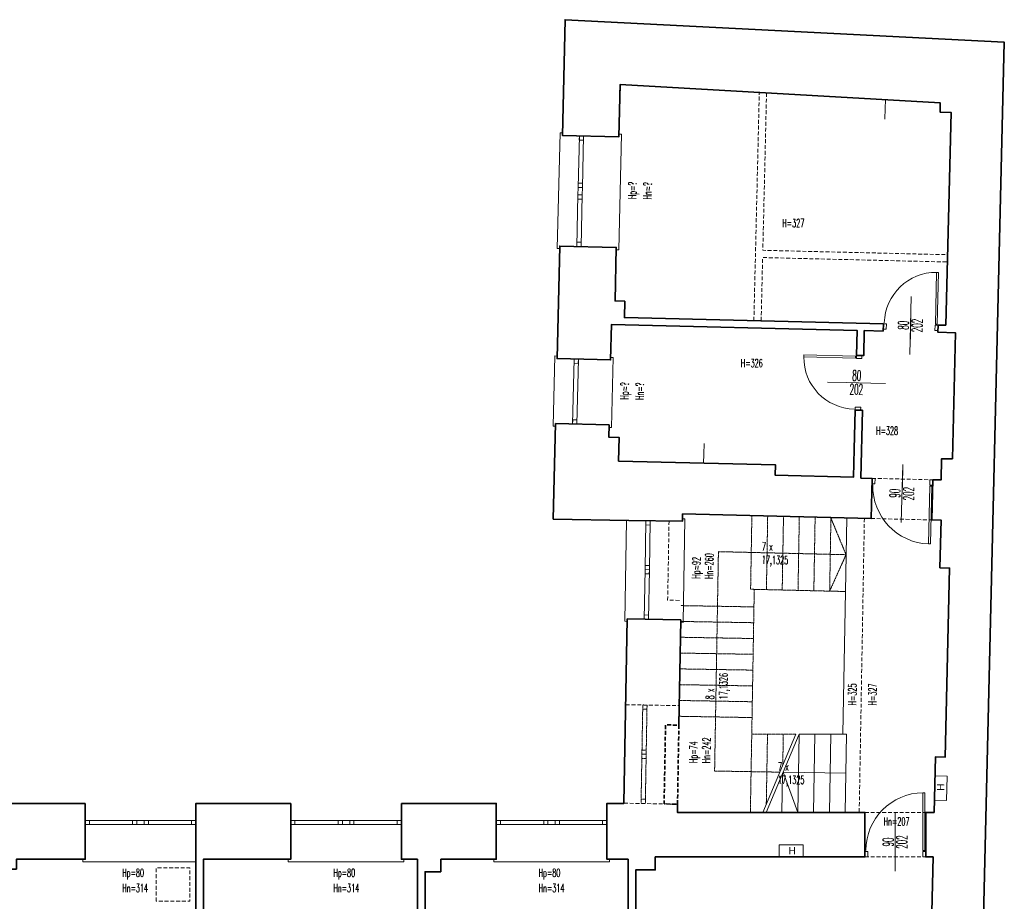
# Model space of a CAD drawing. Header units: centimetres. Extents: x 1278 to 4826, y -2037 to 1154.
# Tile 39 of 39: x 3206 to 4826, y -639 to 810. Entities that reach past the tile are written whole.
import ezdxf

# ---------------------------------------------------------------- set-up
doc = ezdxf.new("R2010")
doc.units = ezdxf.units.CM
doc.linetypes.add('IMPORT-DASHED _2_', pattern=[0.75, 0.5, -0.25])
doc.linetypes.add('IMPORT-DASHED2 _2_', pattern=[9.525, 6.35, -3.175])
for name, color, linetype, lineweight in [('_cienka robocza-1', 11, 'Continuous', 9), ('_cienka-1', 11, 'Continuous', 9), ('_cienka-2', 11, 'IMPORT-DASHED _2_', 9), ('A-drzwi', 5, 'Continuous', 9), ('A-murowane-1', 21, 'IMPORT-DASHED2 _2_', 35), ('A-murowane-2', 21, 'Continuous', 35), ('A-okna', 30, 'Continuous', 9), ('A-okna-1', 11, 'Continuous', 9), ('A-okna-2', 8, 'Continuous', 9), ('A-okna-3', 8, 'IMPORT-DASHED _2_', 9), ('A-opis', 1, 'Continuous', 9), ('A-symbole', 1, 'Continuous', 9), ('A-symbole-1', 11, 'Continuous', 9), ('A-symbole-wentylacja', 1, 'Continuous', 9), ('A-widok', 3, 'Continuous', 9), ('A-widok-1', 11, 'Continuous', 9), ('A-widok_NAD-1', 11, 'IMPORT-DASHED2 _2_', 9), ('OGRODOWA - dwg temp_dwg-1', 20, 'Continuous', 35)]:
    doc.layers.add(name, color=color, linetype=linetype, lineweight=lineweight)
doc.styles.add('RomanS', font='romans__.ttf', dxfattribs={"width": 0.5, "height": 13.411772})
doc.styles.add('RomanS_2', font='romans__.ttf', dxfattribs={"width": 0.5, "height": 17.243707})
doc.styles.add('Verdana', font='verdana.ttf', dxfattribs={"height": 12})

# ---------------------------------------------------------------- blocks, each defined once
blk = doc.blocks.new('OGRODOWA - dwg temp_dwg_drzwi  opis-888474-Aranżacja_wersja_01')
at = {"layer": 'A-opis'}
blk.add_line((0, -47.7), (0, 47.7), dxfattribs=at)
blk = doc.blocks.new('OGRODOWA - dwg temp_dwg_drzwi 90-V1-Aranżacja_wersja_01')
at = {"layer": 'A-widok'}
blk.add_line((5911.3, -792.5), (5911.3, -752.5), dxfattribs=at)
at = {"layer": 'A-widok', "flags": 128}
for points in [[(5862.8, -766.5), (5865.8, -766.5), (5865.8, -671.5), (5862.8, -671.5)], [(5866.3, -777), (5861.3, -777), (5861.3, -768), (5866.3, -768)], [(5956.3, -777), (5961.3, -777), (5961.3, -768), (5956.3, -768)]]:
    blk.add_lwpolyline(points, close=True, dxfattribs=at)
at = {"layer": 'A-widok'}
blk.add_arc((5864.7, -766.6), 95.1, 0.0526, 89.3547, dxfattribs=at)
blk = doc.blocks.new('OGRODOWA - dwg temp_dwg_drzwi 90-888498-Aranżacja_wersja_01')
at = {"layer": 'A-widok'}
blk.add_line((5911.3, -792.5), (5911.3, -752.5), dxfattribs=at)
at = {"layer": 'A-widok', "flags": 128}
for points in [[(5862.8, -766.5), (5865.8, -766.5), (5865.8, -671.5), (5862.8, -671.5)], [(5866.3, -777), (5861.3, -777), (5861.3, -768), (5866.3, -768)], [(5956.3, -777), (5961.3, -777), (5961.3, -768), (5956.3, -768)]]:
    blk.add_lwpolyline(points, close=True, dxfattribs=at)
at = {"layer": 'A-widok'}
blk.add_arc((5864.7, -766.6), 95.1, 0.0526, 89.3547, dxfattribs=at)
blk = doc.blocks.new('OGRODOWA - dwg temp_dwg_D_80-888478-Aranżacja_wersja_01')
at = {"layer": 'A-drzwi'}
blk.add_line((0, -20), (0, 20), dxfattribs=at)
at = {"layer": 'A-drzwi', "flags": 128}
for points in [[(-43.5, 6), (-40.5, 6), (-40.5, 91), (-43.5, 91)], [(-40, -4.5), (-45, -4.5), (-45, 4.5), (-40, 4.5)], [(40, -4.5), (45, -4.5), (45, 4.5), (40, 4.5)]]:
    blk.add_lwpolyline(points, close=True, dxfattribs=at)
at = {"layer": 'A-drzwi'}
blk.add_arc((-41.5, 6), 85, 0.0175, 89.3196, dxfattribs=at)
blk = doc.blocks.new('OGRODOWA - dwg temp_dwg_wentylacja1-888475-Aranżacja_wersja_01')
at = {"layer": 'A-symbole-wentylacja', "flags": 128}
blk.add_lwpolyline([(0, 0), (0, -14.4), (0, -32.1)], dxfattribs=at)
blk = doc.blocks.new('OGRODOWA - dwg temp_dwg_oknaa 182-888507-Aranżacja_wersja_01')
at = {"layer": 'A-okna'}
blk.add_line((-1176.7, -26425.5), (-1164.7, -26425.5), dxfattribs=at)
at = {"layer": 'A-okna', "flags": 128}
for points in [[(-1254.7, -26425.5), (-1261.7, -26425.5), (-1261.7, -26418.5), (-1254.7, -26418.5), (-1254.7, -26425.5), (-1254.7, -26418.5)], [(-1183.7, -26425.5), (-1183.7, -26418.5), (-1176.7, -26418.5), (-1176.7, -26425.5), (-1183.7, -26425.5), (-1183.7, -26418.5)], [(-1176.7, -26418.5), (-1164.7, -26418.5), (-1157.7, -26418.5), (-1157.7, -26425.5), (-1157.7, -26418.5)], [(-1157.7, -26425.5), (-1164.7, -26425.5), (-1164.7, -26418.5)], [(-1086.7, -26425.5), (-1086.7, -26418.5), (-1079.7, -26418.5), (-1079.7, -26425.5), (-1086.7, -26425.5), (-1086.7, -26418.5)]]:
    blk.add_lwpolyline(points, dxfattribs=at)
at = {"layer": 'A-okna-2'}
for p, q in [((-1176.7, -26418.5), (-1261.7, -26418.5)), ((-1079.7, -26418.5), (-1164.7, -26418.5)), ((-1261.7, -26425.5), (-1176.7, -26425.5)), ((-1164.7, -26425.5), (-1079.7, -26425.5))]:
    blk.add_line(p, q, dxfattribs=at)
blk = doc.blocks.new('OGRODOWA - dwg temp_dwg_okno klatka ponad linią-888508-Aranżacja_wersja_01')
at = {"layer": 'A-okna-3'}
for p, q in [((-16.2, -26374.9), (-9.2, -26374.9)), ((-16.2, -26381.9), (-9.2, -26381.9))]:
    blk.add_line(p, q, dxfattribs=at)
at = {"layer": 'A-okna-3', "flags": 128}
for points in [[(-9.2, -26300.9), (-16.2, -26300.9), (-16.2, -26462.9), (-9.2, -26462.9)], [(-16.2, -26307.9), (-9.2, -26307.9)], [(-16.2, -26388.9), (-9.2, -26388.9)], [(-9.2, -26455.9), (-16.2, -26455.9)]]:
    blk.add_lwpolyline(points, close=True, dxfattribs=at)
blk = doc.blocks.new('OGRODOWA - dwg temp_dwg_okno162-888509-Aranżacja_wersja_01')
at = {"layer": 'A-okna', "flags": 128}
for points in [[(-259.2, -26081.9), (-266.2, -26081.9), (-266.2, -26088.9), (-259.2, -26088.9), (-259.2, -26081.9), (-259.2, -26088.9)], [(-191.7, -26081.9), (-191.7, -26088.9), (-184.7, -26088.9), (-184.7, -26081.9), (-191.7, -26081.9), (-191.7, -26088.9)], [(-177.7, -26081.9), (-184.7, -26081.9), (-184.7, -26088.9), (-177.7, -26088.9), (-177.7, -26081.9), (-177.7, -26088.9)], [(-111.2, -26081.9), (-111.2, -26088.9), (-104.2, -26088.9), (-104.2, -26081.9), (-111.2, -26081.9), (-111.2, -26088.9)]]:
    blk.add_lwpolyline(points, dxfattribs=at)
at = {"layer": 'A-okna-2', "flags": 128}
for points in [[(-266.2, -26081.9), (-184.7, -26081.9), (-104.2, -26081.9)], [(-104.2, -26088.9), (-184.7, -26088.9), (-266.2, -26088.9)]]:
    blk.add_lwpolyline(points, dxfattribs=at)
blk = doc.blocks.new('OGRODOWA - dwg temp_dwg_okno 107-888510-Aranżacja_wersja_01')
at = {"layer": 'A-okna', "flags": 128}
blk.add_lwpolyline([(-116, -19510.2), (-116.2, -19517.2), (-123.2, -19517.1), (-123, -19510.1)], close=True, dxfattribs=at)
blk.add_lwpolyline([(-125.4, -19610), (-125.5, -19617), (-118.6, -19617.2), (-118.4, -19610.2), (-125.4, -19610), (-118.4, -19610.2)], dxfattribs=at)
at = {"layer": 'A-okna-2'}
for p, q in [((-125.5, -19617), (-123, -19510.1)), ((-116, -19510.2), (-118.6, -19617.2))]:
    blk.add_line(p, q, dxfattribs=at)
blk = doc.blocks.new('OGRODOWA - dwg temp_dwg_hydrant popz-888470-Aranżacja_wersja_01')
at = {"layer": 'A-symbole', "flags": 128}
blk.add_lwpolyline([(0, 20), (40, 20), (40, 0), (0, 0)], close=True, dxfattribs=at)
blk = doc.blocks.new('OGRODOWA - dwg temp_dwg_hydrant popz-V13-Aranżacja_wersja_01')
at = {"layer": 'A-symbole', "flags": 128}
blk.add_lwpolyline([(0, 20), (40, 20), (40, 0), (0, 0)], close=True, dxfattribs=at)
at = {"layer": 'A-symbole', "insert": (15.3, 16.3), "char_height": 12, "width": 14.732, "attachment_point": 1, "line_spacing_factor": 0.994243, "style": 'Verdana'}
blk.add_mtext('\\fVerdana|b0|i0|c238|p34|;H', dxfattribs=at)
blk = doc.blocks.new('OGRODOWA - dwg temp_dwg_hydrant-V15-Aranżacja_wersja_01')
at = {"layer": 'A-symbole', "flags": 128}
blk.add_lwpolyline([(8183.3, -3618.8), (8183.3, -3578.8), (8203.3, -3578.8)], dxfattribs=at)
at = {"rotation": 89.99999999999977}
for name in ['OGRODOWA - dwg temp_dwg_hydrant popz-888470-Aranżacja_wersja_01', 'OGRODOWA - dwg temp_dwg_hydrant popz-V13-Aranżacja_wersja_01']:
    blk.add_blockref(name, (8203.3, -3618.8), dxfattribs=at)
blk = doc.blocks.new('OGRODOWA - dwg temp_dwg_hydrant-V16-Aranżacja_wersja_01')
at = {"layer": 'A-symbole', "flags": 128}
blk.add_lwpolyline([(8183.3, -3618.8), (8183.3, -3578.8), (8203.3, -3578.8)], dxfattribs=at)
at = {"rotation": 89.99999999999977}
for name in ['OGRODOWA - dwg temp_dwg_hydrant popz-888470-Aranżacja_wersja_01', 'OGRODOWA - dwg temp_dwg_hydrant popz-V13-Aranżacja_wersja_01']:
    blk.add_blockref(name, (8203.3, -3618.8), dxfattribs=at)
blk = doc.blocks.new('OGRODOWA - dwg temp_dwg-805956-Aranżacja_wersja_01')
at = {"layer": '_cienka robocza-1', "flags": 128}
blk.add_lwpolyline([(-3635.1, 3180.9), (-3634.6, 3200.9), (-3594.6, 3199.9), (-3595.1, 3179.9)], close=True, dxfattribs=at)
at = {"layer": '_cienka-1'}
blk.add_line((-3590.1, 2669.5), (-3589.9, 2669.5), dxfattribs=at)
at = {"layer": '_cienka-2'}
for p, q in [((-4060.3, 2983.8), (-3939.3, 2981.7)), ((-4060.9, 2957.8), (-3939.9, 2955.7)), ((-4061.5, 2931.8), (-3940.6, 2929.7)), ((-3703.8, 2931.5), (-3652.8, 2930.6)), ((-4062.2, 2905.8), (-3941.2, 2903.7)), ((-3703.8, 2905.5), (-3588.3, 2903.5)), ((-3574.9, 2903.3), (-3574.8, 2903.3)), ((-3703.9, 2879.6), (-3941.6, 2883.7)), ((-3912.8, 2883.2), (-3914.9, 2763.2)), ((-3886.8, 2882.8), (-3888.9, 2762.8)), ((-3860.8, 2882.3), (-3862.9, 2762.3)), ((-3834.9, 2881.8), (-3836.9, 2761.9)), ((-3808.9, 2881.4), (-3810.9, 2761.4)), ((-3782.9, 2880.9), (-3785, 2761)), ((-3756.9, 2880.5), (-3759, 2760.5)), ((-3730.9, 2880), (-3733, 2760.1))]:
    blk.add_line(p, q, dxfattribs=at)
at = {"layer": '_cienka-2', "flags": 128}
for points in [[(-4062.8, 2879.8), (-3941.8, 2877.7), (-3938.1, 3033.7)], [(-4059.7, 3009.8), (-3938.7, 3007.7), (-3998.6, 3034.7)], [(-3641.2, 2925.7), (-3643, 2818.5), (-4003.6, 2824.8), (-3998.6, 3034.7), (-4058.7, 3009.8)], [(-3574.8, 2877.3), (-3703.8, 2879.6), (-3703.8, 2952.1)]]:
    blk.add_lwpolyline(points, dxfattribs=at)
at = {"layer": 'A-murowane-1', "flags": 128}
blk.add_lwpolyline([(-3588.6, 2757.5), (-3718.5, 2759.8), (-3718.9, 2737.8), (-3588.9, 2735.5)], close=True, dxfattribs=at)
at = {"layer": 'A-murowane-2'}
for p, q in [((-4318.8, 2647.5), (-4321, 2559.5)), ((-3589.9, 2459.4), (-3497.9, 2459.4))]:
    blk.add_line(p, q, dxfattribs=at)
at = {"layer": 'A-murowane-2', "flags": 128}
for points in [[(-4771.6, 2663.2), (-4685.6, 2661.2), (-4687.9, 2568.2), (-4877.9, 2572.7), (-4840.9, 3294.9), (-2034.4, 3228.3), (-2034.4, 3078.3), (-2122.4, 3078.3), (-2122.4, 3086.3), (-2143.4, 3086.3), (-2143.4, 3145.5), (-2732.9, 3159.5), (-2732.9, 3141.5), (-2756.9, 3141.5), (-2732.9, 3141.5)], [(-4375.8, 3199), (-4725.7, 3207.3), (-4726.1, 3189.3), (-4741.1, 3189.6), (-4771.6, 2663.2), (-4753.6, 2662.8)], [(-4156, 3209.7), (-4363.4, 3214.6), (-4364.1, 3185.7), (-4376.1, 3186), (-4375.8, 3199)], [(-3330.4, 2857.9), (-3221.4, 2857.9), (-3221.4, 2845.4), (-3342.4, 2845.4), (-3342.4, 3173.9), (-3501.9, 3177.7), (-3501.9, 3165.7), (-3574.9, 3165.7), (-3574.9, 3179.5), (-3666.1, 3181.6), (-3665.8, 3197.6), (-3976.7, 3205), (-3977.1, 3189), (-4055.4, 3190.9), (-4055.7, 3175.8), (-4121.7, 3177.4), (-4121.4, 3190.9), (-4156.4, 3191.7), (-4156, 3209.7)], [(-3588.6, 2757.5), (-3574.9, 2757.3), (-3574.9, 3065.7), (-3501.9, 3065.7), (-3501.9, 2720.9), (-3480.4, 2720.9), (-3480.4, 2688.9), (-3067.4, 2688.9), (-3067.4, 2676.4), (-3497.9, 2676.4)], [(-3497.9, 2676.4), (-3497.9, 2641.4), (-3589.9, 2641.4), (-3589.9, 2669.5), (-3590.1, 2669.5), (-3893, 2674.8), (-3891.5, 2762.8), (-3718.5, 2759.8)], [(-3477.4, 2368.4), (-3497.9, 2368.4), (-3497.9, 2459.4), (-3589.9, 2459.4), (-3589.9, 2303.4)], [(-3589.9, 2303.4), (-3497.9, 2303.4), (-3497.9, 2329.9), (-3083.4, 2329.9), (-3083.4, 2342.4), (-3477.4, 2342.4), (-3477.4, 2368.4)]]:
    blk.add_lwpolyline(points, dxfattribs=at)
for points in [[(-4415.3, 2670.8), (-4415.7, 2654.8), (-4503.7, 2656.8), (-4505.9, 2563.9), (-4321, 2559.5), (-4318.8, 2647.5), (-4376.8, 2648.8), (-4367.2, 3052.7), (-4326.2, 3051.7), (-4326, 3063.7), (-4366.9, 3064.7), (-4366.2, 3095.7), (-4378.2, 3096), (-4388.3, 2670.1)], [(-4065.5, 2765.9), (-4058.1, 3075.8), (-4124.1, 3077.4), (-4124.5, 3059), (-4236, 3061.6), (-4236.3, 3049.6), (-4172.3, 3048.1), (-4126.3, 3047), (-4129.4, 2918), (-4146.4, 2918.4), (-4152.5, 2660.5), (-4191.5, 2661.4), (-4191.9, 2644.4), (-4211.9, 2644.9), (-4214, 2556.9), (-4057.2, 2553.2), (-4055, 2677.7), (-4053.5, 2765.6)], [(-3589.9, 2121.4), (-3497.9, 2121.4), (-3497.9, 1977.9), (-3271.9, 1977.9), (-3271.9, 1965.4), (-3497.9, 1965.4), (-3589.9, 1965.4)], [(-3589.9, 1783.4), (-3497.9, 1783.4), (-3497.9, 1670.4), (-3481.9, 1670.4), (-3481.9, 1640.4), (-3497.9, 1640.4), (-3497.9, 1627.4), (-3589.9, 1627.4)]]:
    blk.add_lwpolyline(points, close=True, dxfattribs=at)
at = {"layer": 'A-okna-1'}
blk.add_line((-4313.1, 2594.3), (-4313.3, 2587.3), dxfattribs=at)
at = {"layer": 'A-widok-1'}
for p, q in [((-3703.8, 3009.4), (-3574.8, 3007.2)), ((-3703.8, 2983.5), (-3574.8, 2981.2)), ((-3574.9, 2903.3), (-3703.8, 2957.5)), ((-3574.9, 2897.9), (-3703.8, 2952.1)), ((-3639.3, 2930.4), (-3574.8, 2929.3))]:
    blk.add_line(p, q, dxfattribs=at)
at = {"layer": 'A-widok-1', "flags": 128}
for points in [[(-4059.1, 3035.8), (-3938.1, 3033.7), (-3703.9, 3029.6)], [(-3574.8, 2955.2), (-3703.8, 2957.5), (-3703.8, 3035.4), (-3574.8, 3033.2)], [(-3639.3, 3034.3), (-3641.1, 2931.1), (-3574.9, 2955.2)], [(-3887.5, 2762.8), (-3887.4, 2766.8), (-4057.4, 2769.8), (-4057.5, 2765.8)], [(-4055.1, 2673.6), (-3889.1, 2670.7), (-3889, 2674.7)], [(-4689.9, 2661.3), (-4689.8, 2665.3), (-4499.7, 2660.8), (-4499.8, 2656.8)], [(-4323, 2647.6), (-4322.9, 2651.6), (-4207.8, 2648.8), (-4207.9, 2644.8)], [(-3497.9, 2455.4), (-3493.9, 2455.4), (-3493.9, 2645.4), (-3497.9, 2645.4)], [(-4692.1, 2568.2), (-4692.2, 2564.3), (-4502.1, 2559.7), (-4502, 2563.8)], [(-4325.1, 2559.6), (-4325.2, 2555.6), (-4210.1, 2552.8), (-4210, 2556.8)], [(-3497.9, 2117.4), (-3493.9, 2117.4), (-3493.9, 2307.4), (-3497.9, 2307.4)], [(-3497.9, 1779.4), (-3493.9, 1779.4), (-3493.9, 1965.4)]]:
    blk.add_lwpolyline(points, dxfattribs=at)
at = {"layer": 'A-widok_NAD-1'}
for p, q in [((-4124.1, 3077.4), (-4121.7, 3177.4)), ((-3574.9, 3065.7), (-3574.9, 3165.7)), ((-3501.9, 3065.7), (-3501.9, 3165.7)), ((-4058.4, 3064.8), (-3574.9, 3056.3)), ((-4383.3, 2883.1), (-4758.3, 2892)), ((-3752.1, 2672.4), (-3750.5, 2760.4)), ((-3590.1, 2669.5), (-3588.6, 2757.5))]:
    blk.add_line(p, q, dxfattribs=at)
at = {"layer": 'A-widok_NAD-1', "flags": 128}
for points in [[(-4757.6, 2903.9), (-4498.9, 2897.8), (-4491.7, 3201.7)], [(-4383, 2895), (-4487, 2897.5), (-4479.7, 3201.4)], [(-4058.1, 3075.5), (-4058.1, 3075.8), (-4055.7, 3175.8)], [(-4053.9, 2743.6), (-3923.9, 2741.3), (-3923.5, 2763.3)]]:
    blk.add_lwpolyline(points, dxfattribs=at)
blk.add_lwpolyline([(-3428.9, 1900.4), (-3483.9, 1900.4), (-3483.9, 1955.4), (-3428.9, 1955.4)], close=True, dxfattribs=at)
for name, p, rotation in [('OGRODOWA - dwg temp_dwg_hydrant-V16-Aranżacja_wersja_01', (-7404.1, -4916.6), 88.66175427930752), ('OGRODOWA - dwg temp_dwg_drzwi 90-888498-Aranżacja_wersja_01', (-3205.8, 9018.6), 268.6399496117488), ('OGRODOWA - dwg temp_dwg_drzwi  opis-888474-Aranżacja_wersja_01', (-4375.5, 3140.8), 268.6399496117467), ('OGRODOWA - dwg temp_dwg_drzwi  opis-888474-Aranżacja_wersja_01', (-4099.3, 3126.8), 268.4457295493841), ('OGRODOWA - dwg temp_dwg_drzwi  opis-888474-Aranżacja_wersja_01', (-3526.3, 3115.7), 269.9999999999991), ('OGRODOWA - dwg temp_dwg_wentylacja1-888475-Aranżacja_wersja_01', (-4746.3, 3099.3), 88.63994961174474), ('OGRODOWA - dwg temp_dwg_drzwi  opis-888474-Aranżacja_wersja_01', (-4281.2, 3052), 178.6399496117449), ('OGRODOWA - dwg temp_dwg_wentylacja1-888475-Aranżacja_wersja_01', (-4149.2, 2800.5), 268.6399496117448), ('OGRODOWA - dwg temp_dwg_okno162-888509-Aranżacja_wersja_01', (-4613.9, -23370.5), 179.000000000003), ('OGRODOWA - dwg temp_dwg_okno klatka ponad linią-888508-Aranżacja_wersja_01', (-30048.2, 3175.6), 88.99999999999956), ('OGRODOWA - dwg temp_dwg_okno 107-888510-Aranżacja_wersja_01', (-23830.3, 2710.5), 90.0000000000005)]:
    blk.add_blockref(name, p, dxfattribs=dict(rotation=rotation))
at = {"extrusion": (0, 0, -1)}
for name, p, zscale, rotation in [('OGRODOWA - dwg temp_dwg_D_80-888478-Aranżacja_wersja_01', (4372.6, 3140.9), -0.9999999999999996, 271.3600503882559), ('OGRODOWA - dwg temp_dwg_drzwi 90-V1-Aranżacja_wersja_01', (4278.9, 9027), -1, 270.0000000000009), ('OGRODOWA - dwg temp_dwg_D_80-888478-Aranżacja_wersja_01', (4281.2, 3055.2), -1, 181.3600503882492), ('OGRODOWA - dwg temp_dwg_oknaa 182-888507-Aranżacja_wersja_01', (-22863.6, 3721.1), -1, 89.99999999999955), ('OGRODOWA - dwg temp_dwg_oknaa 182-888507-Aranżacja_wersja_01', (5139.4, 29039.8), -1, 1.360050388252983), ('OGRODOWA - dwg temp_dwg_oknaa 182-888507-Aranżacja_wersja_01', (-22863.6, 3383.1), -1, 89.99999999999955), ('OGRODOWA - dwg temp_dwg_oknaa 182-888507-Aranżacja_wersja_01', (-22863.6, 3045.1), -1, 89.99999999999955)]:
    blk.add_blockref(name, p, dxfattribs=dict(at, zscale=zscale, rotation=rotation))
blk.add_blockref('OGRODOWA - dwg temp_dwg_hydrant-V15-Aranżacja_wersja_01', (-11705.2, 6543.2))
at = {"layer": 'A-opis', "char_height": 17.24, "attachment_point": 2, "line_spacing_factor": 0.983083, "style": 'RomanS_2'}
for s, insert, width, rotation in [('202', (-4375.5, 3142.9), 25.121, 178.6399), ('202', (-4099.2, 3128.9), 25.121, 178.4457), ('80', (-4376, 3120.4), 16.748, 178.6399), ('202', (-3526.3, 3117.8), 25.121, 180), ('90', (-4099.9, 3106.4), 16.748, 178.4457), ('90', (-3526.3, 3095.3), 16.748, 180), ('80', (-4301.6, 3052.5), 16.748, 88.6399), ('202', (-4279.1, 3051.9), 25.121, 88.6399)]:
    blk.add_mtext(s, dxfattribs=dict(at, insert=insert, width=width, rotation=rotation))
at = {"layer": 'A-symbole-1', "attachment_point": 1, "line_spacing_factor": 0.983083, "style": 'RomanS'}
for s, insert, char_height, width, rotation in [('Hn=207', (-3566.9, 3096.5), 13.41, 41.135, 90), ('H=328', (-4209.1, 3084.1), 13.41, 34.622, 90), ('H=327', (-3750.8, 3071.2), 13.41, 34.622, 179.4672), ('H=325', (-3750.8, 3038.1), 13.41, 34.622, 179.4672), ('H=327', (-4550.3, 2929.8), 13.41, 34.622, 90.1823), ('7 x 17,1325', (-3657.2, 2922.8), 13.412, 48.162, 89.7855), ('7 x 17,1325', (-4019, 2896.5), 13.412, 48.162, 89.0655), ('H=326', (-4320.1, 2861.5), 13.41, 34.622, 90.1823), ('8 x 17,1326', (-3760.9, 2804.1), 13.412, 48.162, 179.5042), ('Hn=260', (-3958.7, 2802.4), 13.41, 41.135, 178.9), ('Hn=242', (-3655.7, 2797.8), 13.41, 41.135, 178.9), ('Hp=92', (-3959.2, 2781.3), 13.41, 34.622, 178.9476), ('Hp=74', (-3656.2, 2776.6), 13.41, 34.622, 178.9476), ('Hn=?', (-4582.5, 2701.1), 13.41, 28.109, 178.6399), ('Hp=?', (-4583.1, 2676.2), 13.41, 28.109, 178.6399), ('Hn=?', (-4253.1, 2688.3), 13.41, 28.109, 178.6399), ('Hp=?', (-4253.7, 2663.3), 13.41, 28.109, 178.6399), ('Hn=314', (-3457.4, 2529), 13.41, 41.135, 90), ('Hp=80', (-3482.5, 2529), 13.41, 34.622, 90), ('Hn=314', (-3457.4, 2191.6), 13.41, 41.135, 90), ('Hp=80', (-3482.5, 2191.6), 13.41, 34.622, 90), ('Hp=80', (-3482.5, 1844.3), 13.41, 34.622, 90), ('Hn=314', (-3457.4, 1844.3), 13.41, 41.135, 90)]:
    blk.add_mtext(s, dxfattribs=dict(at, insert=insert, char_height=char_height, width=width, rotation=rotation))

msp = doc.modelspace()

# ---------------------------------------------------------------- block references
at = {"layer": 'OGRODOWA - dwg temp_dwg-1', "rotation": 270.0000000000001}
msp.add_blockref('OGRODOWA - dwg temp_dwg-805956-Aranżacja_wersja_01', (1530.7, -4067.7), dxfattribs=at)

doc.saveas('drawing.dxf')
